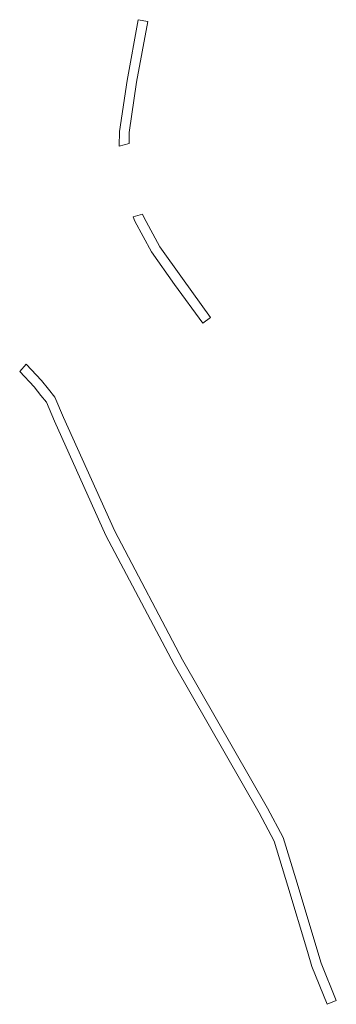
# Model space of a CAD drawing. Extents: x 212171 to 228808, y 571701 to 593093.
# Tile 22 of 97: x 216686 to 216702, y 586278 to 586328. Entities that reach past the tile are written whole.
import ezdxf

# ---------------------------------------------------------------- set-up
doc = ezdxf.new("R2010")
doc.units = 0
doc.layers.add('016 Alles planjaar 2023', color=72, linetype='Continuous', lineweight=20, true_color=0x1e90ff)

msp = doc.modelspace()

# ---------------------------------------------------------------- hatches: boundary and pattern name
at = {"layer": '016 Alles planjaar 2023', "true_color": 0x1e90ff}
h = msp.add_hatch(dxfattribs=at)
h.set_pattern_fill('DQ_CLEAR', color=72, style=0)
h.set_pattern_definition([])
h.paths.add_polyline_path([(216692.106, 586328.323), (216691.533, 586325.224), (216691.152, 586322.614), (216691.132, 586321.873), (216691.636, 586322.006), (216691.651, 586322.571), (216692.026, 586325.142), (216692.598, 586328.232), (216692.106, 586328.323)])
h = msp.add_hatch(dxfattribs=at)
h.set_pattern_fill('DQ_CLEAR', color=72, style=0)
h.set_pattern_definition([])
h.paths.add_polyline_path([(216695.399, 586312.833), (216695.803, 586313.127), (216694.364, 586315.106), (216693.209, 586316.733), (216692.386, 586318.25), (216692.33, 586318.391), (216691.845, 586318.259), (216691.932, 586318.038), (216692.784, 586316.468), (216693.958, 586314.814), (216695.399, 586312.833)])
h = msp.add_hatch(dxfattribs=at)
h.set_pattern_fill('DQ_CLEAR', color=72, style=0)
h.set_pattern_definition([])
h.paths.add_polyline_path([(216687.527, 586309.459), (216687.168, 586309.906), (216686.387, 586310.748), (216686.052, 586310.374), (216686.789, 586309.579), (216687.137, 586309.146), (216687.417, 586308.796), (216687.826, 586307.826), (216690.459, 586302.002), (216693.937, 586295.411), (216698.276, 586287.84), (216699.041, 586286.385), (216699.749, 586284.1), (216700.748, 586280.763), (216700.977, 586279.998), (216701.759, 586278.066), (216702.223, 586278.254), (216701.449, 586280.164), (216701.227, 586280.906), (216700.227, 586284.246), (216699.505, 586286.577), (216698.714, 586288.081), (216694.375, 586295.652), (216690.908, 586302.222), (216688.284, 586308.026), (216687.851, 586309.054), (216687.527, 586309.459)])

# ---------------------------------------------------------------- linework, layer by layer
at = {"layer": '016 Alles planjaar 2023', "color": 14, "true_color": 0x004000}
for points in [[(216692.106, 586328.323), (216691.533, 586325.224), (216691.152, 586322.614), (216691.132, 586321.873), (216691.636, 586322.006), (216691.651, 586322.571), (216692.026, 586325.142), (216692.598, 586328.232), (216692.106, 586328.323)], [(216695.399, 586312.833), (216695.803, 586313.127), (216694.364, 586315.106), (216693.209, 586316.733), (216692.386, 586318.25), (216692.33, 586318.391), (216691.845, 586318.259), (216691.932, 586318.038), (216692.784, 586316.468), (216693.958, 586314.814), (216695.399, 586312.833)], [(216687.527, 586309.459), (216687.168, 586309.906), (216686.387, 586310.748), (216686.052, 586310.374), (216686.789, 586309.579), (216687.137, 586309.146), (216687.417, 586308.796), (216687.826, 586307.826), (216690.459, 586302.002), (216693.937, 586295.411), (216698.276, 586287.84), (216699.041, 586286.385), (216699.749, 586284.1), (216700.748, 586280.763), (216700.977, 586279.998), (216701.759, 586278.066), (216702.223, 586278.254), (216701.449, 586280.164), (216701.227, 586280.906), (216700.227, 586284.246), (216699.505, 586286.577), (216698.714, 586288.081), (216694.375, 586295.652), (216690.908, 586302.222), (216688.284, 586308.026), (216687.851, 586309.054), (216687.527, 586309.459)]]:
    msp.add_lwpolyline(points, close=True, dxfattribs=at)

doc.saveas('drawing.dxf')
